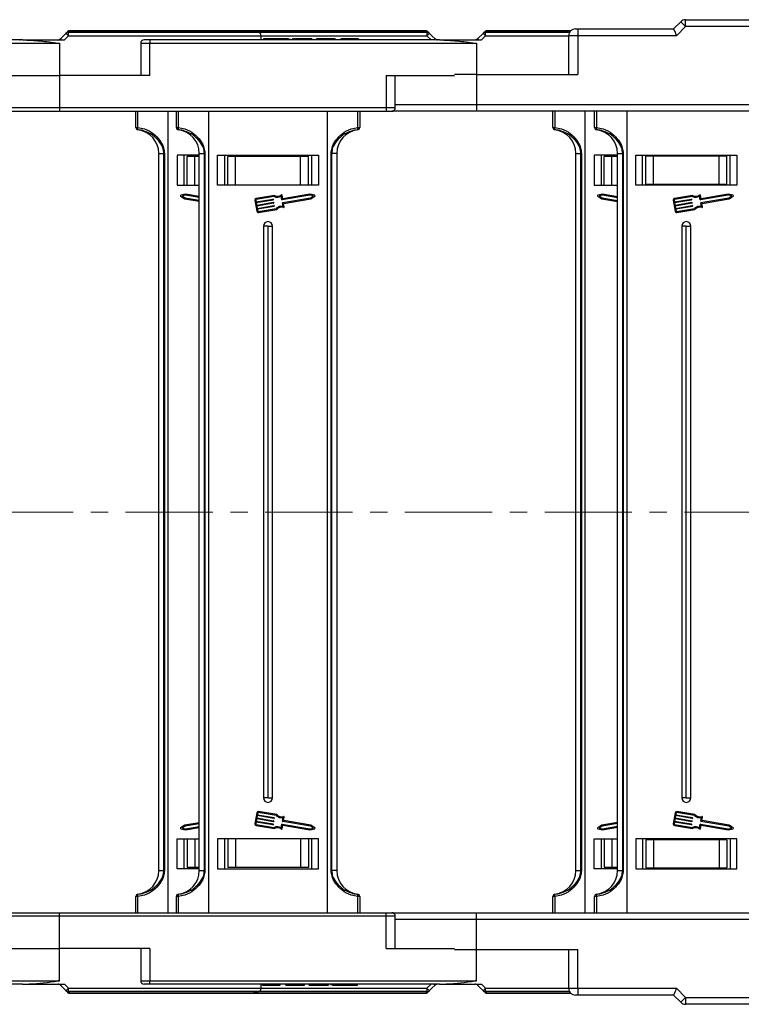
# Model space of a CAD drawing. Header units: millimetres. Extents: x -976 to 1106, y 28 to 1486.
# Tile 11 of 51: x 12 to 170, y 383 to 598. Entities that reach past the tile are written whole.
import ezdxf

# ---------------------------------------------------------------- set-up
doc = ezdxf.new("R2010")
doc.units = ezdxf.units.MM
doc.linetypes.add('CENTERX2', pattern=[20.32, 12.7, -2.54, 2.54, -2.54])

msp = doc.modelspace()

# ---------------------------------------------------------------- linework, layer by layer
at = {"color": 7, "linetype": 'Continuous', "lineweight": 25}
for p, q in [((155.176, 596.232), (156.736, 597.793)), ((156.736, 597.793), (157.797, 596.732)), ((157.797, 596.732), (157.797, 598.232)), ((157.797, 598.232), (235.176, 598.232)), ((62.601, 595.832), (23.486, 595.832)), ((101.028, 595.832), (62.601, 595.832)), ((64.573, 595.453), (62.748, 595.818)), ((132.74, 595.832), (114.486, 595.832)), ((133.76, 596.232), (134.26, 596.232)), ((134.26, 596.232), (134.26, 594.732)), ((134.26, 596.232), (155.176, 596.232)), ((157.797, 596.732), (155.797, 594.732)), ((235.176, 596.732), (157.797, 596.732)), ((13.086, 593.832), (-50.102, 593.832)), ((13.086, 593.832), (22.255, 593.832)), ((21.024, 593.832), (21.02, 593.849)), ((22.591, 595.248), (21.395, 594.052)), ((22.255, 593.832), (23.155, 594.718)), ((40.898, 593.832), (39.648, 593.832)), ((40.898, 593.832), (40.898, 593.082)), ((104.086, 593.832), (40.898, 593.832)), ((65.176, 593.832), (65.176, 594.718)), ((65.715, 594.032), (65.715, 593.832)), ((68.569, 594.032), (68.569, 593.832)), ((69.834, 594.032), (69.834, 593.832)), ((71.139, 594.032), (71.139, 593.832)), ((71.407, 594.032), (71.407, 593.832)), ((72.023, 594.032), (72.023, 593.832)), ((75.1, 594.032), (72.023, 594.032)), ((76.253, 594.032), (75.1, 594.032)), ((75.1, 594.032), (75.1, 593.832)), ((76.253, 594.032), (76.253, 593.832)), ((77.253, 594.032), (77.253, 593.832)), ((81.33, 594.032), (77.253, 594.032)), ((81.33, 594.032), (81.33, 593.832)), ((82.561, 594.032), (82.561, 593.832)), ((83.715, 594.032), (82.561, 594.032)), ((83.715, 594.032), (83.715, 593.832)), ((84.479, 594.032), (84.479, 593.832)), ((85.097, 594.032), (85.097, 593.832)), ((85.253, 594.032), (85.253, 593.832)), ((86.407, 594.032), (85.253, 594.032)), ((86.407, 594.032), (86.407, 593.832)), ((101.36, 594.718), (102.26, 593.832)), ((104.086, 593.832), (113.255, 593.832)), ((113.591, 595.248), (112.395, 594.052)), ((113.255, 593.832), (114.155, 594.718)), ((132.26, 594.732), (132.26, 586.232)), ((134.26, 594.732), (134.26, 586.232)), ((155.797, 594.732), (134.26, 594.732)), ((-50.102, 593.082), (20.865, 593.082)), ((20.865, 593.082), (20.865, 593.123)), ((21.176, 593.115), (21.176, 586.032)), ((38.898, 593.082), (38.898, 586.032)), ((40.898, 593.082), (111.865, 593.082)), ((40.898, 586.032), (40.898, 593.082)), ((111.865, 593.082), (111.865, 593.123)), ((1.454, 586.032), (21.176, 586.032)), ((21.176, 586.032), (21.176, 578.982)), ((40.898, 586.032), (21.176, 586.032)), ((92.454, 586.032), (92.454, 578.982)), ((92.454, 586.032), (107.348, 586.032)), ((94.454, 578.982), (94.454, 586.032)), ((112.176, 586.232), (107.348, 586.232)), ((112.176, 586.232), (112.176, 579.732)), ((112.176, 586.232), (134.26, 586.232)), ((92.454, 578.982), (21.176, 578.982)), ((21.176, 578.982), (21.176, 578.232)), ((92.454, 578.982), (92.454, 578.232)), ((112.176, 579.732), (207.176, 579.732)), ((112.176, 579.732), (112.176, 578.232)), ((2.704, 578.232), (21.176, 578.232)), ((21.176, 578.232), (92.454, 578.232)), ((37.839, 574.696), (37.839, 578.232)), ((38.234, 578.232), (38.234, 574.696)), ((44.839, 578.232), (44.839, 490.732)), ((46.676, 574.696), (46.676, 578.232)), ((47.071, 578.232), (47.071, 574.696)), ((53.676, 578.232), (53.676, 490.732)), ((79.676, 490.732), (79.676, 578.232)), ((86.28, 574.696), (86.28, 578.232)), ((86.676, 578.232), (86.676, 574.696)), ((92.454, 578.232), (93.704, 578.232)), ((112.176, 578.232), (93.704, 578.232)), ((207.44, 578.232), (112.176, 578.232)), ((128.839, 574.696), (128.839, 578.232)), ((129.234, 578.232), (129.234, 574.696)), ((135.839, 578.232), (135.839, 490.732)), ((137.949, 574.696), (137.949, 578.232)), ((138.344, 578.232), (138.344, 574.696)), ((144.949, 578.232), (144.949, 490.732)), ((37.839, 574.696), (38.234, 574.696)), ((38.278, 574.201), (38.278, 574.197)), ((46.676, 574.696), (47.071, 574.696)), ((47.114, 574.201), (47.114, 574.197)), ((86.237, 574.197), (86.237, 574.201)), ((86.28, 574.696), (86.676, 574.696)), ((128.839, 574.696), (129.234, 574.696)), ((129.278, 574.201), (129.278, 574.197)), ((137.949, 574.696), (138.344, 574.696)), ((138.387, 574.201), (138.387, 574.197)), ((42.839, 569.036), (43.96, 569.036)), ((42.839, 490.732), (42.839, 569.036)), ((44.075, 569.036), (43.96, 569.036)), ((43.96, 490.732), (43.96, 569.036)), ((44.075, 569.036), (44.075, 490.732)), ((46.839, 568.632), (46.839, 562.132)), ((51.676, 568.632), (46.839, 568.632)), ((48.339, 568.632), (48.339, 562.132)), ((49.039, 562.132), (49.039, 568.332)), ((50.72, 568.332), (49.039, 568.332)), ((50.72, 562.132), (50.72, 568.332)), ((51.676, 568.332), (50.72, 568.332)), ((51.676, 569.036), (52.797, 569.036)), ((51.676, 490.732), (51.676, 569.036)), ((52.797, 569.036), (52.912, 569.036)), ((52.797, 490.732), (52.797, 569.036)), ((52.912, 569.036), (52.912, 490.732)), ((55.676, 568.632), (77.676, 568.632)), ((55.676, 562.132), (55.676, 568.632)), ((57.175, 568.632), (57.175, 562.132)), ((57.176, 568.632), (57.176, 562.132)), ((57.876, 562.132), (57.876, 568.332)), ((59.556, 568.332), (57.876, 568.332)), ((59.556, 562.132), (59.556, 568.332)), ((73.795, 568.332), (59.556, 568.332)), ((73.795, 562.132), (73.795, 568.332)), ((75.476, 568.332), (73.795, 568.332)), ((75.476, 562.132), (75.476, 568.332)), ((76.176, 568.632), (76.176, 562.132)), ((77.676, 568.632), (77.676, 562.132)), ((80.44, 490.732), (80.44, 569.036)), ((80.44, 569.036), (80.555, 569.036)), ((81.676, 569.036), (80.555, 569.036)), ((80.555, 569.036), (80.555, 490.732)), ((81.676, 569.036), (81.676, 490.732)), ((133.839, 569.036), (134.96, 569.036)), ((133.839, 490.732), (133.839, 569.036)), ((135.075, 569.036), (134.96, 569.036)), ((134.96, 490.732), (134.96, 569.036)), ((135.075, 569.036), (135.075, 490.732)), ((137.839, 568.632), (137.839, 562.132)), ((142.949, 568.632), (137.839, 568.632)), ((139.339, 568.632), (139.339, 562.132)), ((140.039, 562.132), (140.039, 568.332)), ((141.72, 568.332), (140.039, 568.332)), ((141.72, 562.132), (141.72, 568.332)), ((142.949, 568.332), (141.72, 568.332)), ((142.949, 569.036), (144.07, 569.036)), ((142.949, 490.732), (142.949, 569.036)), ((144.07, 569.036), (144.185, 569.036)), ((144.07, 490.732), (144.07, 569.036)), ((144.185, 569.036), (144.185, 490.732)), ((146.949, 568.632), (168.949, 568.632)), ((146.949, 562.132), (146.949, 568.632)), ((148.391, 562.132), (148.391, 568.632)), ((148.392, 562.132), (148.392, 568.632)), ((149.096, 562.282), (149.096, 568.402)), ((150.787, 568.402), (149.096, 568.402)), ((150.787, 562.282), (150.787, 568.402)), ((165.111, 568.402), (150.787, 568.402)), ((165.111, 562.282), (165.111, 568.402)), ((166.801, 568.402), (165.111, 568.402)), ((166.801, 562.282), (166.801, 568.402)), ((167.506, 562.132), (167.506, 568.632)), ((168.949, 568.632), (168.949, 562.132)), ((46.839, 562.132), (51.676, 562.132)), ((77.676, 562.132), (55.676, 562.132)), ((137.839, 562.132), (142.949, 562.132)), ((168.949, 562.132), (146.949, 562.132)), ((149.096, 562.282), (150.787, 562.282)), ((150.787, 562.282), (165.111, 562.282)), ((165.111, 562.282), (166.801, 562.282)), ((47.613, 559.702), (48.508, 559.127)), ((48.679, 560.132), (47.644, 559.887)), ((48.686, 559.924), (47.925, 559.743)), ((47.925, 559.743), (48.583, 559.321)), ((48.508, 559.127), (51.676, 558.586)), ((48.583, 559.321), (51.676, 558.792)), ((51.676, 559.62), (48.679, 560.132)), ((51.676, 559.413), (48.686, 559.924)), ((68.057, 559.838), (64.071, 559.157)), ((64.091, 558.436), (67.734, 559.058)), ((68.029, 559.626), (64.106, 558.956)), ((67.793, 559.017), (67.81, 558.916)), ((69.715, 558.931), (69.582, 559.708)), ((69.89, 559.116), (69.757, 559.894)), ((75.829, 559.924), (69.774, 558.89)), ((69.877, 558.286), (75.932, 559.321)), ((75.835, 560.132), (69.89, 559.116)), ((70.112, 558.12), (76.007, 559.127)), ((76.59, 559.743), (75.829, 559.924)), ((76.87, 559.887), (75.835, 560.132)), ((75.932, 559.321), (76.59, 559.743)), ((76.007, 559.127), (76.902, 559.702)), ((138.613, 559.702), (139.508, 559.127)), ((139.679, 560.132), (138.644, 559.887)), ((139.686, 559.924), (138.925, 559.743)), ((138.925, 559.743), (139.583, 559.321)), ((139.508, 559.127), (142.949, 558.539)), ((139.583, 559.321), (142.949, 558.746)), ((142.949, 559.573), (139.679, 560.132)), ((142.949, 559.366), (139.686, 559.924)), ((159.33, 559.838), (155.344, 559.157)), ((155.364, 558.436), (159.007, 559.058)), ((159.302, 559.626), (155.379, 558.956)), ((159.066, 559.017), (159.083, 558.916)), ((160.988, 558.931), (160.855, 559.708)), ((161.163, 559.116), (161.03, 559.894)), ((167.102, 559.924), (161.047, 558.89)), ((161.15, 558.286), (167.205, 559.321)), ((167.108, 560.132), (161.163, 559.116)), ((161.385, 558.12), (167.28, 559.127)), ((167.863, 559.743), (167.102, 559.924)), ((168.143, 559.887), (167.108, 560.132)), ((167.205, 559.321), (167.863, 559.743)), ((167.28, 559.127), (168.175, 559.702)), ((63.821, 558.804), (64.233, 556.392)), ((64.022, 558.838), (64.091, 558.436)), ((67.768, 558.857), (64.125, 558.235)), ((64.125, 558.235), (64.211, 557.732)), ((64.211, 557.732), (67.854, 558.355)), ((67.889, 558.154), (64.245, 557.531)), ((64.245, 557.531), (64.331, 557.029)), ((64.331, 557.029), (67.974, 557.651)), ((68.009, 557.45), (64.366, 556.828)), ((64.552, 556.343), (68.475, 557.013)), ((67.913, 558.313), (67.93, 558.213)), ((68.033, 557.61), (68.05, 557.509)), ((69.968, 557.451), (69.835, 558.228)), ((70.195, 557.334), (70.07, 558.061)), ((155.094, 558.804), (155.506, 556.392)), ((155.295, 558.838), (155.364, 558.436)), ((159.041, 558.857), (155.398, 558.235)), ((155.398, 558.235), (155.484, 557.732)), ((155.484, 557.732), (159.127, 558.355)), ((159.162, 558.154), (155.518, 557.531)), ((155.518, 557.531), (155.604, 557.029)), ((155.604, 557.029), (159.247, 557.651)), ((159.282, 557.45), (155.639, 556.828)), ((155.825, 556.343), (159.748, 557.013)), ((159.186, 558.313), (159.203, 558.213)), ((159.306, 557.61), (159.323, 557.509)), ((161.241, 557.451), (161.108, 558.228)), ((161.468, 557.334), (161.343, 558.061)), ((64.366, 556.828), (64.434, 556.426)), ((64.586, 556.142), (68.572, 556.822)), ((155.639, 556.828), (155.707, 556.426)), ((155.859, 556.142), (159.845, 556.822)), ((65.676, 553.132), (65.676, 490.732)), ((66.676, 553.132), (65.676, 553.132)), ((66.676, 553.132), (67.676, 553.132)), ((66.676, 490.732), (66.676, 553.132)), ((67.676, 490.732), (67.676, 553.132)), ((156.949, 553.132), (156.949, 490.732)), ((157.949, 553.132), (156.949, 553.132)), ((157.949, 553.132), (158.949, 553.132)), ((157.949, 490.732), (157.949, 553.132)), ((158.949, 490.732), (158.949, 553.132)), ((42.839, 412.429), (42.839, 490.732)), ((43.96, 412.429), (43.96, 490.732)), ((44.075, 490.732), (44.075, 412.429)), ((44.839, 490.732), (44.839, 403.232)), ((51.676, 412.429), (51.676, 490.732)), ((52.797, 412.429), (52.797, 490.732)), ((52.912, 490.732), (52.912, 412.429)), ((53.676, 490.732), (53.676, 403.232)), ((65.676, 490.732), (65.676, 428.332)), ((66.676, 428.332), (66.676, 490.732)), ((67.676, 428.332), (67.676, 490.732)), ((79.676, 403.232), (79.676, 490.732)), ((80.44, 412.429), (80.44, 490.732)), ((80.555, 490.732), (80.555, 412.429)), ((81.676, 490.732), (81.676, 412.429)), ((133.839, 412.429), (133.839, 490.732)), ((134.96, 412.429), (134.96, 490.732)), ((135.075, 490.732), (135.075, 412.429)), ((135.839, 490.732), (135.839, 403.232)), ((142.949, 412.429), (142.949, 490.732)), ((144.07, 412.429), (144.07, 490.732)), ((144.185, 490.732), (144.185, 412.429)), ((144.949, 490.732), (144.949, 403.232)), ((156.949, 490.732), (156.949, 428.332)), ((157.949, 428.332), (157.949, 490.732)), ((158.949, 428.332), (158.949, 490.732)), ((66.676, 428.332), (65.676, 428.332)), ((66.676, 428.332), (67.676, 428.332)), ((157.949, 428.332), (156.949, 428.332)), ((157.949, 428.332), (158.949, 428.332)), ((64.233, 425.073), (63.821, 422.661)), ((64.211, 423.732), (64.125, 423.23)), ((67.854, 423.11), (64.211, 423.732)), ((64.331, 424.436), (64.245, 423.933)), ((64.245, 423.933), (67.889, 423.311)), ((67.974, 423.814), (64.331, 424.436)), ((64.434, 425.039), (64.366, 424.637)), ((64.366, 424.637), (68.009, 424.015)), ((68.475, 424.452), (64.552, 425.122)), ((68.572, 424.643), (64.586, 425.323)), ((68.05, 423.956), (68.033, 423.855)), ((69.835, 423.237), (69.968, 424.014)), ((70.07, 423.404), (70.195, 424.131)), ((155.506, 425.073), (155.094, 422.661)), ((155.484, 423.732), (155.398, 423.23)), ((159.127, 423.11), (155.484, 423.732)), ((155.604, 424.436), (155.518, 423.933)), ((155.518, 423.933), (159.162, 423.311)), ((159.247, 423.814), (155.604, 424.436)), ((155.707, 425.039), (155.639, 424.637)), ((155.639, 424.637), (159.282, 424.015)), ((159.748, 424.452), (155.825, 425.122)), ((159.845, 424.643), (155.859, 425.323)), ((159.323, 423.956), (159.306, 423.855)), ((161.108, 423.237), (161.241, 424.014)), ((161.343, 423.404), (161.468, 424.131)), ((48.508, 422.338), (47.613, 421.763)), ((47.644, 421.578), (48.679, 421.333)), ((48.583, 422.144), (47.925, 421.722)), ((47.925, 421.722), (48.686, 421.541)), ((51.676, 422.879), (48.508, 422.338)), ((51.676, 422.672), (48.583, 422.144)), ((48.679, 421.333), (51.676, 421.845)), ((48.686, 421.541), (51.676, 422.052)), ((64.091, 423.029), (64.022, 422.627)), ((64.071, 422.308), (68.057, 421.627)), ((67.734, 422.407), (64.091, 423.029)), ((64.106, 422.509), (68.029, 421.839)), ((64.125, 423.23), (67.768, 422.608)), ((67.81, 422.549), (67.793, 422.448)), ((67.93, 423.252), (67.913, 423.152)), ((69.582, 421.757), (69.715, 422.534)), ((69.757, 421.571), (69.89, 422.349)), ((69.774, 422.575), (75.829, 421.541)), ((75.932, 422.144), (69.877, 423.178)), ((69.89, 422.349), (75.835, 421.333)), ((76.007, 422.338), (70.112, 423.345)), ((75.829, 421.541), (76.59, 421.722)), ((75.835, 421.333), (76.87, 421.578)), ((76.59, 421.722), (75.932, 422.144)), ((76.902, 421.763), (76.007, 422.338)), ((139.508, 422.338), (138.613, 421.763)), ((138.644, 421.578), (139.679, 421.333)), ((139.583, 422.144), (138.925, 421.722)), ((138.925, 421.722), (139.686, 421.541)), ((142.949, 422.926), (139.508, 422.338)), ((142.949, 422.719), (139.583, 422.144)), ((139.679, 421.333), (142.949, 421.892)), ((139.686, 421.541), (142.949, 422.098)), ((155.364, 423.029), (155.295, 422.627)), ((155.344, 422.308), (159.33, 421.627)), ((159.007, 422.407), (155.364, 423.029)), ((155.379, 422.509), (159.302, 421.839)), ((155.398, 423.23), (159.041, 422.608)), ((159.083, 422.549), (159.066, 422.448)), ((159.203, 423.252), (159.186, 423.152)), ((160.855, 421.757), (160.988, 422.534)), ((161.03, 421.571), (161.163, 422.349)), ((161.047, 422.575), (167.102, 421.541)), ((167.205, 422.144), (161.15, 423.178)), ((161.163, 422.349), (167.108, 421.333)), ((167.28, 422.338), (161.385, 423.345)), ((167.102, 421.541), (167.863, 421.722)), ((167.108, 421.333), (168.143, 421.578)), ((167.863, 421.722), (167.205, 422.144)), ((168.175, 421.763), (167.28, 422.338)), ((46.839, 419.332), (51.676, 419.332)), ((46.839, 412.832), (46.839, 419.332)), ((48.339, 419.332), (48.339, 412.832)), ((49.039, 419.332), (49.039, 413.132)), ((50.72, 419.332), (50.72, 413.132)), ((77.676, 419.332), (55.676, 419.332)), ((55.676, 419.332), (55.676, 412.832)), ((57.175, 419.332), (57.175, 412.832)), ((57.176, 419.332), (57.176, 412.832)), ((57.876, 419.332), (57.876, 413.132)), ((59.556, 419.332), (59.556, 413.132)), ((73.795, 419.332), (73.795, 413.132)), ((75.476, 419.332), (75.476, 413.132)), ((76.176, 419.332), (76.176, 412.832)), ((77.676, 412.832), (77.676, 419.332)), ((137.839, 419.332), (142.949, 419.332)), ((137.839, 412.832), (137.839, 419.332)), ((139.339, 419.332), (139.339, 412.832)), ((140.039, 419.332), (140.039, 413.132)), ((141.72, 419.332), (141.72, 413.132)), ((168.949, 419.332), (146.949, 419.332)), ((146.949, 419.332), (146.949, 412.832)), ((148.391, 419.332), (148.391, 412.832)), ((148.392, 419.332), (148.392, 412.832)), ((167.506, 419.332), (167.506, 412.832)), ((168.949, 412.832), (168.949, 419.332)), ((149.096, 419.182), (149.096, 413.062)), ((150.787, 419.182), (149.096, 419.182)), ((150.787, 419.182), (150.787, 413.062)), ((165.111, 419.182), (150.787, 419.182)), ((165.111, 419.182), (165.111, 413.062)), ((166.801, 419.182), (165.111, 419.182)), ((166.801, 419.182), (166.801, 413.062)), ((51.676, 412.832), (46.839, 412.832)), ((50.72, 413.132), (49.039, 413.132)), ((51.676, 413.132), (50.72, 413.132)), ((55.676, 412.832), (77.676, 412.832)), ((59.556, 413.132), (57.876, 413.132)), ((73.795, 413.132), (59.556, 413.132)), ((75.476, 413.132), (73.795, 413.132)), ((142.949, 412.832), (137.839, 412.832)), ((141.72, 413.132), (140.039, 413.132)), ((142.949, 413.132), (141.72, 413.132)), ((146.949, 412.832), (168.949, 412.832)), ((149.096, 413.062), (150.787, 413.062)), ((150.787, 413.062), (165.111, 413.062)), ((165.111, 413.062), (166.801, 413.062)), ((42.839, 412.429), (43.96, 412.429)), ((44.075, 412.429), (43.96, 412.429)), ((51.676, 412.429), (52.797, 412.429)), ((52.797, 412.429), (52.912, 412.429)), ((80.44, 412.429), (80.555, 412.429)), ((81.676, 412.429), (80.555, 412.429)), ((133.839, 412.429), (134.96, 412.429)), ((135.075, 412.429), (134.96, 412.429)), ((142.949, 412.429), (144.07, 412.429)), ((144.07, 412.429), (144.185, 412.429)), ((37.839, 403.232), (37.839, 406.769)), ((38.234, 406.769), (37.839, 406.769)), ((38.234, 406.769), (38.234, 403.232)), ((38.278, 407.268), (38.278, 407.264)), ((47.071, 406.769), (46.676, 406.769)), ((46.676, 403.232), (46.676, 406.769)), ((47.071, 406.769), (47.071, 403.232)), ((47.114, 407.268), (47.114, 407.264)), ((86.237, 407.264), (86.237, 407.268)), ((86.28, 403.232), (86.28, 406.769)), ((86.676, 406.769), (86.28, 406.769)), ((86.676, 406.769), (86.676, 403.232)), ((128.839, 403.232), (128.839, 406.769)), ((129.234, 406.769), (128.839, 406.769)), ((129.234, 406.769), (129.234, 403.232)), ((129.278, 407.268), (129.278, 407.264)), ((138.344, 406.769), (137.949, 406.769)), ((137.949, 403.232), (137.949, 406.769)), ((138.344, 406.769), (138.344, 403.232)), ((138.387, 407.268), (138.387, 407.264)), ((2.704, 403.232), (21.176, 403.232)), ((21.176, 402.482), (21.176, 403.232)), ((21.176, 403.232), (92.454, 403.232)), ((21.176, 395.432), (21.176, 402.482)), ((92.454, 402.482), (21.176, 402.482)), ((92.454, 402.482), (92.454, 403.232)), ((92.454, 403.232), (93.704, 403.232)), ((92.454, 395.432), (92.454, 402.482)), ((93.704, 403.232), (112.176, 403.232)), ((94.454, 395.432), (94.454, 402.482)), ((112.176, 401.732), (112.176, 403.232)), ((112.176, 403.232), (207.44, 403.232)), ((112.176, 395.232), (112.176, 401.732)), ((207.176, 401.732), (112.176, 401.732)), ((1.454, 395.432), (21.176, 395.432)), ((40.898, 395.432), (21.176, 395.432)), ((21.176, 388.35), (21.176, 395.432)), ((38.898, 395.432), (38.898, 388.382)), ((40.898, 395.432), (40.898, 388.382)), ((92.454, 395.432), (107.348, 395.432)), ((107.348, 395.232), (112.176, 395.232)), ((112.176, 395.232), (134.26, 395.232)), ((132.26, 395.232), (132.26, 386.732)), ((134.26, 386.732), (134.26, 395.232)), ((-50.102, 388.382), (20.865, 388.382)), ((13.086, 387.632), (-50.102, 387.632)), ((13.086, 387.632), (22.255, 387.632)), ((20.865, 388.382), (20.865, 388.342)), ((22.255, 387.632), (23.155, 386.747)), ((40.898, 387.632), (39.648, 387.632)), ((40.898, 388.382), (111.865, 388.382)), ((40.898, 387.632), (40.898, 388.382)), ((104.086, 387.632), (40.898, 387.632)), ((65.176, 386.747), (65.176, 387.632)), ((65.484, 387.432), (65.484, 387.632)), ((65.484, 387.432), (66.638, 387.432)), ((66.638, 387.432), (66.638, 387.632)), ((66.794, 387.432), (66.794, 387.632)), ((67.412, 387.432), (67.412, 387.632)), ((68.176, 387.432), (68.176, 387.632)), ((68.176, 387.432), (69.33, 387.432)), ((69.33, 387.432), (69.33, 387.632)), ((70.561, 387.432), (70.561, 387.632)), ((70.561, 387.432), (74.638, 387.432)), ((74.638, 387.432), (74.638, 387.632)), ((75.638, 387.432), (75.638, 387.632)), ((75.638, 387.432), (76.792, 387.432)), ((76.792, 387.432), (76.792, 387.632)), ((76.792, 387.432), (79.869, 387.432)), ((79.869, 387.432), (79.869, 387.632)), ((80.484, 387.432), (80.484, 387.632)), ((80.752, 387.432), (80.752, 387.632)), ((82.057, 387.432), (82.057, 387.632)), ((83.322, 387.432), (83.322, 387.632)), ((86.176, 387.432), (86.176, 387.632)), ((101.36, 386.747), (102.26, 387.632)), ((104.086, 387.632), (113.255, 387.632)), ((111.865, 388.382), (111.865, 388.342)), ((113.255, 387.632), (114.155, 386.747)), ((62.601, 385.632), (23.486, 385.632)), ((101.028, 385.632), (62.601, 385.632)), ((62.748, 385.647), (64.573, 386.012)), ((132.74, 385.632), (114.486, 385.632)), ((134.26, 385.232), (133.76, 385.232)), ((134.26, 386.732), (155.797, 386.732)), ((134.26, 386.732), (134.26, 385.232)), ((155.176, 385.232), (134.26, 385.232)), ((156.736, 383.672), (155.176, 385.232)), ((155.797, 386.732), (157.797, 384.732)), ((157.797, 384.732), (235.176, 384.732)), ((157.797, 384.732), (157.797, 383.232)), ((235.176, 383.232), (157.797, 383.232))]:
    msp.add_line(p, q, dxfattribs=at)
at = {"color": 8, "linetype": 'Continuous', "lineweight": 25}
for p, q in [((23.494, 595.818), (62.748, 595.818)), ((62.748, 595.818), (101.02, 595.818)), ((114.494, 595.818), (132.725, 595.818)), ((64.573, 595.453), (23.128, 595.453)), ((23.155, 594.718), (65.176, 594.718)), ((101.387, 595.453), (64.573, 595.453)), ((65.176, 594.718), (101.36, 594.718)), ((132.445, 595.453), (114.128, 595.453)), ((114.155, 594.718), (132.26, 594.718)), ((134.26, 594.732), (132.26, 594.732)), ((38.898, 593.082), (40.898, 593.082)), ((112.176, 593.115), (112.176, 586.232)), ((21.176, 578.982), (3.454, 578.982)), ((94.454, 578.982), (92.454, 578.982)), ((94.454, 579.732), (112.176, 579.732)), ((21.176, 402.482), (3.454, 402.482)), ((94.454, 402.482), (92.454, 402.482)), ((112.176, 401.732), (94.454, 401.732)), ((112.176, 388.35), (112.176, 395.232)), ((38.898, 388.382), (40.898, 388.382)), ((64.573, 386.012), (23.128, 386.012)), ((23.155, 386.747), (65.176, 386.747)), ((23.494, 385.647), (62.748, 385.647)), ((62.748, 385.647), (101.02, 385.647)), ((101.387, 386.012), (64.573, 386.012)), ((65.176, 386.747), (101.36, 386.747)), ((132.445, 386.012), (114.128, 386.012)), ((114.155, 386.747), (132.26, 386.747)), ((114.494, 385.647), (132.725, 385.647)), ((132.26, 386.732), (134.26, 386.732))]:
    msp.add_line(p, q, dxfattribs=at)
at = {"color": 1, "linetype": 'CENTERX2', "lineweight": 13, "ltscale": 1.5}
msp.add_line((877.614, 490.732), (-237.614, 490.732), dxfattribs=at)
at = {"color": 7, "linetype": 'Continuous', "lineweight": 25, "flags": 128}
for points in [[(23.486, 595.832), (23.487, 595.832), (23.488, 595.832), (23.489, 595.83), (23.49, 595.829), (23.491, 595.827), (23.492, 595.824), (23.493, 595.821), (23.494, 595.818)], [(101.02, 595.818), (101.021, 595.821), (101.022, 595.824), (101.023, 595.827), (101.024, 595.829), (101.025, 595.83), (101.026, 595.832), (101.027, 595.832), (101.028, 595.832)], [(114.486, 595.832), (114.487, 595.832), (114.488, 595.832), (114.489, 595.83), (114.49, 595.829), (114.491, 595.827), (114.492, 595.824), (114.493, 595.821), (114.494, 595.818)], [(155.176, 596.232), (155.185, 596.21), (155.213, 596.142), (155.259, 596.032), (155.321, 595.882), (155.398, 595.697), (155.486, 595.482), (155.584, 595.246), (155.689, 594.993), (155.797, 594.732)], [(103.119, 594.052), (102.521, 594.65), (101.924, 595.248)], [(103.491, 593.832), (103.492, 593.836), (103.493, 593.84), (103.493, 593.842), (103.494, 593.845), (103.494, 593.846), (103.494, 593.848), (103.494, 593.848), (103.494, 593.849)], [(21.02, 387.616), (21.02, 387.616), (21.021, 387.617), (21.021, 387.619), (21.021, 387.62), (21.022, 387.623), (21.022, 387.625), (21.023, 387.629), (21.024, 387.632)], [(22.591, 386.217), (21.993, 386.815), (21.395, 387.413)], [(103.119, 387.413), (102.521, 386.815), (101.924, 386.217)], [(103.491, 387.632), (103.492, 387.629), (103.493, 387.625), (103.493, 387.623), (103.494, 387.62), (103.494, 387.619), (103.494, 387.617), (103.494, 387.616), (103.494, 387.616)], [(112.02, 387.616), (112.02, 387.616), (112.021, 387.617), (112.021, 387.619), (112.021, 387.62), (112.022, 387.623), (112.022, 387.625), (112.023, 387.629), (112.024, 387.632)], [(113.591, 386.217), (112.993, 386.815), (112.395, 387.413)], [(23.486, 385.632), (23.487, 385.633), (23.488, 385.633), (23.489, 385.635), (23.49, 385.636), (23.491, 385.638), (23.492, 385.641), (23.493, 385.644), (23.494, 385.647)], [(101.02, 385.647), (101.021, 385.644), (101.022, 385.641), (101.023, 385.638), (101.024, 385.636), (101.025, 385.635), (101.026, 385.633), (101.027, 385.633), (101.028, 385.632)], [(114.486, 385.632), (114.487, 385.633), (114.488, 385.633), (114.489, 385.635), (114.49, 385.636), (114.491, 385.638), (114.492, 385.641), (114.493, 385.644), (114.494, 385.647)], [(155.797, 386.732), (155.676, 386.44), (155.559, 386.158), (155.452, 385.899), (155.358, 385.672), (155.28, 385.485), (155.223, 385.347), (155.188, 385.261), (155.176, 385.232)], [(157.797, 384.732), (157.59, 384.526), (157.391, 384.327), (157.208, 384.143), (157.047, 383.982), (156.915, 383.851), (156.817, 383.753), (156.757, 383.692), (156.736, 383.672)]]:
    msp.add_lwpolyline(points, dxfattribs=at)
at = {"color": 7, "linetype": 'Continuous', "lineweight": 25}
for centre, radius, start, end in [((157.797, 596.732), 1.5, 90, 135), ((23.486, 595.082), 0.75, 90, 135), ((23.456, 595.109), 0.71, 86.91724, 134.78251), ((62.601, 595.082), 0.75, 78.69007, 90), ((101.058, 595.109), 0.71, 45.21739, 93.08273), ((101.028, 595.082), 0.75, 45, 90), ((114.486, 595.082), 0.75, 90, 135), ((114.456, 595.109), 0.71, 86.91732, 134.78243), ((133.76, 594.732), 1.5, 90, 180), ((12.65, 594.582), 0.75, 258.04702, 270), ((20.865, 594.582), 0.75, 270, 281.95298), ((18.374, 590.654), 4.547, 44.34796, 48.35909), ((23.091, 594.744), 0.71, 87.03016, 134.78108), ((18.658, 590.499), 6.166, 43.16649, 50.36519), ((16.935, 594.856), 6.222, 358.722, 5.50297), ((39.648, 593.082), 0.75, 90, 180), ((64.426, 594.718), 0.75, 0, 78.69007), ((107.581, 594.856), 6.223, 174.49761, 181.27771), ((105.857, 590.499), 6.166, 129.63466, 136.83365), ((101.424, 594.744), 0.71, 45.21907, 92.96983), ((106.145, 590.65), 4.553, 131.64379, 135.64963), ((103.65, 594.582), 0.75, 258.04702, 270), ((111.865, 594.582), 0.75, 270, 281.95298), ((110.74, 593.569), 1.311, 11.59244, 12.31911), ((109.37, 590.65), 4.553, 44.35037, 48.35667), ((114.091, 594.744), 0.71, 87.03005, 134.78092), ((109.658, 590.5), 6.166, 43.16612, 50.36557), ((107.934, 594.856), 6.223, 358.7222, 5.5022), ((20.865, 594.582), 1.5, 270, 281.95298), ((111.865, 594.582), 1.5, 270, 281.95298), ((93.704, 578.982), 0.75, 270, 360), ((38.338, 574.697), 0.499, 180.05074, 263.03164), ((38.339, 574.693), 0.5, 180, 262.94587), ((38.968, 574.511), 0.756, 165.83354, 204.21106), ((37.639, 569.036), 5.2, 0, 82.94587), ((47.175, 574.697), 0.499, 180.04998, 263.0324), ((47.176, 574.693), 0.5, 180, 262.94587), ((47.804, 574.511), 0.756, 165.83174, 204.21286), ((46.476, 569.036), 5.2, 0, 82.94587), ((86.876, 569.036), 5.2, 97.05413, 180), ((85.547, 574.511), 0.756, 335.78783, 14.16747), ((86.176, 574.697), 0.499, 276.96796, 359.9495), ((86.176, 574.693), 0.5, 277.05413, 0), ((129.338, 574.697), 0.499, 180.05092, 263.03194), ((129.339, 574.693), 0.5, 180, 262.94587), ((129.968, 574.511), 0.756, 165.83174, 204.21286), ((128.639, 569.036), 5.2, 0, 82.94587), ((138.448, 574.697), 0.499, 180.05026, 263.03211), ((138.449, 574.693), 0.5, 180, 262.94587), ((139.077, 574.511), 0.756, 165.83174, 204.21286), ((137.749, 569.036), 5.2, 0, 82.94587), ((47.668, 559.787), 0.102, 103.32833, 237.28541), ((64.123, 558.855), 0.306, 99.69313, 189.69313), ((67.743, 559.008), 0.051, 9.69313, 99.69313), ((68.724, 561.198), 1.719, 246.13383, 299.92978), ((68.724, 561.198), 1.515, 243.87547, 305.20814), ((69.657, 559.877), 0.102, 9.69313, 125.20814), ((76.847, 559.787), 0.102, 302.71459, 76.67167), ((138.668, 559.787), 0.102, 103.32833, 237.28541), ((155.396, 558.855), 0.306, 99.69313, 189.69313), ((159.016, 559.008), 0.051, 9.69313, 99.69313), ((159.997, 561.198), 1.719, 246.13383, 299.92978), ((159.997, 561.198), 1.515, 243.87547, 305.20814), ((160.93, 559.877), 0.102, 9.69313, 125.20814), ((168.12, 559.787), 0.102, 302.71459, 76.67167), ((64.123, 558.855), 0.102, 99.69313, 189.69313), ((67.76, 558.908), 0.051, 279.69313, 9.69313), ((67.863, 558.305), 0.051, 9.69313, 99.69313), ((67.88, 558.204), 0.051, 279.69313, 9.69313), ((67.983, 557.601), 0.051, 9.69313, 99.69313), ((68, 557.5), 0.051, 279.69313, 9.69313), ((69.653, 555.76), 1.719, 79.45647, 133.25242), ((69.653, 555.76), 1.515, 74.17812, 135.51079), ((69.765, 558.94), 0.051, 189.69313, 279.69313), ((69.885, 558.236), 0.051, 99.69313, 189.69313), ((70.094, 557.317), 0.102, 254.17812, 9.69313), ((70.121, 558.07), 0.051, 99.69313, 189.69313), ((155.396, 558.855), 0.102, 99.69313, 189.69313), ((159.033, 558.908), 0.051, 279.69313, 9.69313), ((159.136, 558.305), 0.051, 9.69313, 99.69313), ((159.153, 558.204), 0.051, 279.69313, 9.69313), ((159.256, 557.601), 0.051, 9.69313, 99.69313), ((159.273, 557.5), 0.051, 279.69313, 9.69313), ((160.926, 555.76), 1.719, 79.45647, 133.25242), ((160.926, 555.76), 1.515, 74.17812, 135.51079), ((161.038, 558.94), 0.051, 189.69313, 279.69313), ((161.158, 558.236), 0.051, 99.69313, 189.69313), ((161.367, 557.317), 0.102, 254.17812, 9.69313), ((161.394, 558.07), 0.051, 99.69313, 189.69313), ((64.535, 556.443), 0.306, 189.69313, 279.69313), ((64.535, 556.443), 0.102, 189.69313, 279.69313), ((155.808, 556.443), 0.306, 189.69313, 279.69313), ((155.808, 556.443), 0.102, 189.69313, 279.69313), ((66.676, 553.132), 1, 0, 180), ((157.949, 553.132), 1, 0, 180), ((66.676, 428.332), 1, 180, 0), ((157.949, 428.332), 1, 180, 0), ((64.535, 425.022), 0.306, 80.30687, 170.30687), ((64.535, 425.022), 0.102, 80.30687, 170.30687), ((67.983, 423.864), 0.051, 260.30687, 350.30687), ((68, 423.965), 0.051, 350.30687, 80.30687), ((69.653, 425.705), 1.719, 226.74758, 280.54353), ((69.653, 425.705), 1.515, 224.48921, 285.82188), ((70.094, 424.148), 0.102, 350.30687, 105.82188), ((155.808, 425.022), 0.306, 80.30687, 170.30687), ((155.808, 425.022), 0.102, 80.30687, 170.30687), ((159.256, 423.864), 0.051, 260.30687, 350.30687), ((159.273, 423.965), 0.051, 350.30687, 80.30687), ((160.926, 425.705), 1.719, 226.74758, 280.54353), ((160.926, 425.705), 1.515, 224.48921, 285.82188), ((161.367, 424.148), 0.102, 350.30687, 105.82188), ((47.668, 421.678), 0.102, 122.71459, 256.67167), ((64.123, 422.61), 0.306, 170.30687, 260.30687), ((64.123, 422.61), 0.102, 170.30687, 260.30687), ((67.743, 422.457), 0.051, 260.30687, 350.30687), ((67.76, 422.557), 0.051, 350.30687, 80.30687), ((67.863, 423.16), 0.051, 260.30687, 350.30687), ((67.88, 423.261), 0.051, 350.30687, 80.30687), ((68.724, 420.267), 1.719, 60.07022, 113.86617), ((68.724, 420.267), 1.515, 54.79186, 116.12453), ((69.657, 421.588), 0.102, 234.79186, 350.30687), ((69.765, 422.525), 0.051, 80.30687, 170.30687), ((69.885, 423.229), 0.051, 170.30687, 260.30687), ((70.121, 423.395), 0.051, 170.30687, 260.30687), ((76.847, 421.678), 0.102, 283.32833, 57.28541), ((138.668, 421.678), 0.102, 122.71459, 256.67167), ((155.396, 422.61), 0.306, 170.30687, 260.30687), ((155.396, 422.61), 0.102, 170.30687, 260.30687), ((159.016, 422.457), 0.051, 260.30687, 350.30687), ((159.033, 422.557), 0.051, 350.30687, 80.30687), ((159.136, 423.16), 0.051, 260.30687, 350.30687), ((159.153, 423.261), 0.051, 350.30687, 80.30687), ((159.997, 420.267), 1.719, 60.07022, 113.86617), ((159.997, 420.267), 1.515, 54.79186, 116.12453), ((160.93, 421.588), 0.102, 234.79186, 350.30687), ((161.038, 422.525), 0.051, 80.30687, 170.30687), ((161.158, 423.229), 0.051, 170.30687, 260.30687), ((161.394, 423.395), 0.051, 170.30687, 260.30687), ((168.12, 421.678), 0.102, 283.32833, 57.28541), ((37.639, 412.429), 5.2, 277.05413, 0), ((46.476, 412.429), 5.2, 277.05413, 0), ((86.876, 412.429), 5.2, 180, 262.94587), ((128.639, 412.429), 5.2, 277.05413, 0), ((137.749, 412.429), 5.2, 277.05413, 0), ((38.339, 406.772), 0.5, 97.05413, 180), ((38.338, 406.768), 0.499, 96.96746, 179.95102), ((38.968, 406.954), 0.756, 155.7896, 194.16595), ((47.176, 406.772), 0.5, 97.05413, 180), ((47.175, 406.768), 0.499, 96.9667, 179.95177), ((47.804, 406.954), 0.756, 155.7878, 194.16775), ((86.176, 406.772), 0.5, 0, 82.94587), ((85.547, 406.954), 0.756, 345.83304, 24.21152), ((86.176, 406.768), 0.499, 0.04875, 83.03294), ((129.339, 406.772), 0.5, 97.05413, 180), ((129.338, 406.768), 0.499, 96.96716, 179.95084), ((129.968, 406.954), 0.756, 155.7878, 194.16775), ((138.449, 406.772), 0.5, 97.05413, 180), ((138.448, 406.768), 0.499, 96.96699, 179.95149), ((139.077, 406.954), 0.756, 155.7878, 194.16775), ((93.704, 402.482), 0.75, 0, 90), ((12.65, 386.882), 0.75, 90, 101.95298), ((20.865, 386.882), 1.5, 78.04702, 90), ((20.865, 386.882), 0.75, 78.04702, 90), ((18.376, 390.808), 4.544, 311.63934, 315.65362), ((39.648, 388.382), 0.75, 180, 270), ((106.143, 390.813), 4.55, 224.3488, 228.35778), ((103.65, 386.882), 0.75, 90, 101.95298), ((111.865, 386.882), 1.5, 78.04702, 90), ((111.865, 386.882), 0.75, 78.04702, 90), ((109.373, 390.812), 4.549, 311.64176, 315.6512), ((18.658, 390.966), 6.166, 309.63385, 316.83287), ((23.091, 386.721), 0.71, 225.21783, 272.96816), ((23.456, 386.356), 0.71, 225.2164, 273.08246), ((23.486, 386.382), 0.75, 225, 270), ((16.934, 386.609), 6.222, 354.49722, 1.2778), ((62.601, 386.382), 0.75, 270, 281.30993), ((64.426, 386.747), 0.75, 281.30993, 0), ((101.058, 386.356), 0.71, 266.91757, 314.7837), ((101.028, 386.382), 0.75, 270, 315), ((107.581, 386.609), 6.223, 178.72249, 185.5022), ((105.857, 390.965), 6.166, 223.16699, 230.3663), ((101.423, 386.721), 0.71, 267.03186, 314.78202), ((109.658, 390.965), 6.165, 309.63347, 316.83324), ((114.091, 386.721), 0.71, 225.21799, 272.96826), ((114.456, 386.356), 0.71, 225.21649, 273.08237), ((114.486, 386.382), 0.75, 225, 270), ((107.934, 386.609), 6.223, 354.498, 1.27761), ((133.76, 386.732), 1.5, 180, 270), ((157.797, 384.732), 1.5, 225, 270)]:
    msp.add_arc(centre, radius, start, end, dxfattribs=at)
for points, knots in [([(22.956, 595.613), (22.873, 595.53), (22.751, 595.408), (22.629, 595.286), (22.591, 595.248)], [0, 0, 0, 0, 0.6855335, 1, 1, 1, 1]), ([(23.128, 595.453), (23.224, 595.548), (23.346, 595.67), (23.468, 595.792), (23.494, 595.818)], [0, 0, 0, 0, 0.7828249, 1, 1, 1, 1]), ([(101.02, 595.818), (101.104, 595.735), (101.226, 595.613), (101.348, 595.491), (101.387, 595.453)], [0, 0, 0, 0, 0.6855347, 1, 1, 1, 1]), ([(101.924, 595.248), (101.885, 595.286), (101.764, 595.408), (101.642, 595.53), (101.559, 595.613)], [0, 0, 0, 0, 0.31447546, 1, 1, 1, 1]), ([(113.956, 595.613), (113.873, 595.53), (113.751, 595.408), (113.629, 595.286), (113.591, 595.248)], [0, 0, 0, 0, 0.6855332, 1, 1, 1, 1]), ([(114.128, 595.453), (114.224, 595.548), (114.346, 595.67), (114.468, 595.792), (114.494, 595.818)], [0, 0, 0, 0, 0.782825, 1, 1, 1, 1]), ([(13.086, 593.832), (14.371, 593.773), (16.958, 593.653), (19.557, 593.301), (20.865, 593.123)], [0, 0, 0, 0, 0.4966723, 1, 1, 1, 1]), ([(21.395, 594.052), (21.33, 593.997), (21.218, 593.904), (21.078, 593.865), (21.02, 593.849)], [0, 0, 0, 0, 0.58427912, 1, 1, 1, 1]), ([(68.569, 594.032), (68.122, 594.032), (67.23, 594.032), (66.237, 594.032), (65.771, 594.032), (65.734, 594.032), (65.715, 594.032)], [0, 0, 0, 0, 0.2798265, 0.5586386, 0.7789885, 1, 1, 1, 1]), ([(69.834, 594.032), (69.604, 594.032), (69.193, 594.032), (68.76, 594.032), (68.569, 594.032)], [0, 0, 0, 0, 0.5595647, 1, 1, 1, 1]), ([(71.139, 594.032), (70.962, 594.032), (70.645, 594.032), (70.082, 594.032), (69.834, 594.032)], [0, 0, 0, 0, 0.559956, 1, 1, 1, 1]), ([(84.479, 594.032), (84.34, 594.032), (84.131, 594.032), (83.901, 594.032), (83.711, 594.032), (83.713, 594.032), (83.715, 594.032)], [0, 0, 0, 0, 0.249396, 0.3744262, 0.4994548, 1, 1, 1, 1]), ([(85.097, 594.032), (85.057, 594.032), (84.977, 594.032), (84.765, 594.032), (84.587, 594.032), (84.479, 594.032)], [0, 0, 0, 0, 0.2807457, 0.5609361, 1, 1, 1, 1]), ([(85.253, 594.032), (85.248, 594.032), (85.237, 594.032), (85.14, 594.032), (85.097, 594.032)], [0, 0, 0, 0, 0.5609944, 1, 1, 1, 1]), ([(103.494, 593.849), (103.436, 593.865), (103.296, 593.904), (103.185, 593.997), (103.119, 594.052)], [0, 0, 0, 0, 0.4157184, 1, 1, 1, 1]), ([(104.086, 593.832), (105.371, 593.773), (107.958, 593.653), (110.557, 593.301), (111.865, 593.123)], [0, 0, 0, 0, 0.4966724, 1, 1, 1, 1]), ([(112.395, 594.052), (112.33, 593.997), (112.218, 593.904), (112.078, 593.865), (112.02, 593.849)], [0, 0, 0, 0, 0.5842821, 1, 1, 1, 1]), ([(20.865, 593.123), (20.9, 593.119), (20.967, 593.112), (21.057, 593.11), (21.126, 593.112), (21.161, 593.114), (21.176, 593.115)], [0, 0, 0, 0, 0.3366099, 0.6542285, 0.8622841, 1, 1, 1, 1]), ([(111.865, 593.123), (111.9, 593.119), (111.967, 593.112), (112.057, 593.11), (112.126, 593.112), (112.161, 593.114), (112.176, 593.115)], [0, 0, 0, 0, 0.3366098, 0.6542228, 0.8622746, 1, 1, 1, 1]), ([(38.234, 574.696), (38.726, 574.61), (39.954, 574.394), (41.649, 573.464), (43.06, 572.018), (43.916, 570.507), (44.029, 569.459), (44.075, 569.036)], [0, 0, 0, 0, 0.1717584, 0.4284856, 0.6465015, 0.8576661, 1, 1, 1, 1]), ([(43.96, 569.036), (43.908, 569.444), (43.778, 570.458), (42.864, 571.856), (41.462, 573.152), (39.91, 573.898), (38.789, 574.144), (38.336, 574.195), (38.278, 574.201)], [0, 0, 0, 0, 0.1442721, 0.3583696, 0.5770629, 0.8312307, 0.9783707, 1, 1, 1, 1]), ([(47.071, 574.696), (47.563, 574.61), (48.79, 574.394), (50.485, 573.464), (51.897, 572.018), (52.752, 570.507), (52.866, 569.459), (52.912, 569.036)], [0, 0, 0, 0, 0.1717578, 0.4284857, 0.6465015, 0.857666, 1, 1, 1, 1]), ([(52.797, 569.036), (52.744, 569.444), (52.615, 570.458), (51.701, 571.856), (50.298, 573.152), (48.746, 573.898), (47.625, 574.144), (47.172, 574.195), (47.114, 574.201)], [0, 0, 0, 0, 0.144272, 0.3583697, 0.5770633, 0.8312302, 0.9783703, 1, 1, 1, 1]), ([(80.44, 569.036), (80.485, 569.459), (80.599, 570.507), (81.455, 572.018), (82.866, 573.464), (84.561, 574.394), (85.788, 574.61), (86.28, 574.696)], [0, 0, 0, 0, 0.142334, 0.3534985, 0.5715144, 0.828242, 1, 1, 1, 1]), ([(86.237, 574.201), (85.786, 574.128), (84.657, 573.944), (83.053, 573.147), (81.651, 571.858), (80.737, 570.457), (80.607, 569.444), (80.555, 569.036)], [0, 0, 0, 0, 0.1686996, 0.422888, 0.6416001, 0.8557159, 1, 1, 1, 1]), ([(129.234, 574.696), (129.726, 574.61), (130.954, 574.394), (132.649, 573.464), (134.06, 572.018), (134.916, 570.507), (135.029, 569.459), (135.075, 569.036)], [0, 0, 0, 0, 0.171758, 0.4284857, 0.6465014, 0.857666, 1, 1, 1, 1]), ([(134.96, 569.036), (134.908, 569.444), (134.778, 570.458), (133.864, 571.856), (132.462, 573.152), (130.91, 573.898), (129.789, 574.144), (129.336, 574.195), (129.278, 574.201)], [0, 0, 0, 0, 0.1442721, 0.3583696, 0.5770633, 0.8312307, 0.9783707, 1, 1, 1, 1]), ([(138.344, 574.696), (138.836, 574.61), (140.063, 574.394), (141.758, 573.464), (143.17, 572.018), (144.025, 570.507), (144.139, 569.459), (144.185, 569.036)], [0, 0, 0, 0, 0.1717582, 0.4284857, 0.6465015, 0.857666, 1, 1, 1, 1]), ([(144.07, 569.036), (144.017, 569.444), (143.888, 570.458), (142.974, 571.856), (141.571, 573.152), (140.019, 573.898), (138.898, 574.144), (138.445, 574.195), (138.387, 574.201)], [0, 0, 0, 0, 0.144272, 0.3583698, 0.5770633, 0.8312303, 0.9783703, 1, 1, 1, 1]), ([(44.075, 412.429), (44.029, 412.006), (43.916, 410.958), (43.06, 409.447), (41.649, 408.001), (39.954, 407.071), (38.726, 406.855), (38.234, 406.769)], [0, 0, 0, 0, 0.1423324, 0.3534986, 0.5715136, 0.8282411, 1, 1, 1, 1]), ([(38.278, 407.264), (38.728, 407.337), (39.858, 407.521), (41.461, 408.318), (42.864, 409.607), (43.778, 411.008), (43.908, 412.021), (43.96, 412.429)], [0, 0, 0, 0, 0.1686992, 0.4228887, 0.6416006, 0.8557156, 1, 1, 1, 1]), ([(52.912, 412.429), (52.866, 412.006), (52.752, 410.958), (51.897, 409.447), (50.485, 408.001), (48.79, 407.071), (47.563, 406.855), (47.071, 406.769)], [0, 0, 0, 0, 0.1423325, 0.3534987, 0.5715135, 0.8282417, 1, 1, 1, 1]), ([(47.114, 407.264), (47.565, 407.337), (48.694, 407.521), (50.298, 408.318), (51.701, 409.607), (52.615, 411.008), (52.744, 412.021), (52.797, 412.429)], [0, 0, 0, 0, 0.1686997, 0.4228882, 0.6416005, 0.8557157, 1, 1, 1, 1]), ([(86.28, 406.769), (85.788, 406.855), (84.561, 407.071), (82.866, 408.001), (81.455, 409.447), (80.599, 410.958), (80.485, 412.006), (80.44, 412.429)], [0, 0, 0, 0, 0.1717585, 0.4284864, 0.6465014, 0.8576675, 1, 1, 1, 1]), ([(80.555, 412.429), (80.607, 412.021), (80.737, 411.007), (81.651, 409.609), (83.053, 408.313), (84.605, 407.567), (85.726, 407.321), (86.179, 407.27), (86.237, 407.264)], [0, 0, 0, 0, 0.1442721, 0.3583692, 0.5770629, 0.83123, 0.9783703, 1, 1, 1, 1]), ([(135.075, 412.429), (135.029, 412.006), (134.916, 410.958), (134.06, 409.447), (132.649, 408.001), (130.954, 407.071), (129.726, 406.855), (129.234, 406.769)], [0, 0, 0, 0, 0.1423324, 0.3534987, 0.5715135, 0.8282414, 1, 1, 1, 1]), ([(129.278, 407.264), (129.728, 407.337), (130.858, 407.521), (132.461, 408.318), (133.864, 409.607), (134.778, 411.008), (134.908, 412.021), (134.96, 412.429)], [0, 0, 0, 0, 0.1686992, 0.4228883, 0.6416006, 0.8557156, 1, 1, 1, 1]), ([(144.185, 412.429), (144.139, 412.006), (144.025, 410.958), (143.17, 409.447), (141.758, 408.001), (140.063, 407.071), (138.836, 406.855), (138.344, 406.769)], [0, 0, 0, 0, 0.1423325, 0.3534987, 0.5715135, 0.8282413, 1, 1, 1, 1]), ([(138.387, 407.264), (138.838, 407.337), (139.968, 407.521), (141.571, 408.318), (142.974, 409.607), (143.888, 411.008), (144.017, 412.021), (144.07, 412.429)], [0, 0, 0, 0, 0.1686996, 0.4228882, 0.6416005, 0.8557157, 1, 1, 1, 1]), ([(13.086, 387.632), (13.579, 387.643), (16.158, 387.699), (18.76, 388.055), (20.865, 388.342)], [0, 0, 0, 0, 0.1910655, 1, 1, 1, 1]), ([(20.865, 388.342), (20.9, 388.346), (20.967, 388.353), (21.057, 388.355), (21.126, 388.353), (21.161, 388.351), (21.176, 388.35)], [0, 0, 0, 0, 0.3366097, 0.6542287, 0.8622842, 1, 1, 1, 1]), ([(21.395, 387.413), (21.33, 387.468), (21.218, 387.561), (21.078, 387.6), (21.02, 387.616)], [0, 0, 0, 0, 0.5842824, 1, 1, 1, 1]), ([(66.638, 387.432), (66.644, 387.432), (66.654, 387.432), (66.752, 387.432), (66.794, 387.432)], [0, 0, 0, 0, 0.5609943, 1, 1, 1, 1]), ([(66.794, 387.432), (66.834, 387.432), (66.914, 387.432), (67.127, 387.432), (67.304, 387.432), (67.412, 387.432)], [0, 0, 0, 0, 0.2807458, 0.5609361, 1, 1, 1, 1]), ([(67.412, 387.432), (67.551, 387.432), (67.76, 387.432), (67.991, 387.432), (68.18, 387.432), (68.178, 387.432), (68.176, 387.432)], [0, 0, 0, 0, 0.2493953, 0.3744257, 0.4994545, 1, 1, 1, 1]), ([(80.752, 387.432), (80.93, 387.432), (81.246, 387.432), (81.81, 387.432), (82.057, 387.432)], [0, 0, 0, 0, 0.559956, 1, 1, 1, 1]), ([(82.057, 387.432), (82.287, 387.432), (82.698, 387.432), (83.131, 387.432), (83.322, 387.432)], [0, 0, 0, 0, 0.5595645, 1, 1, 1, 1]), ([(83.322, 387.432), (83.769, 387.432), (84.661, 387.432), (85.654, 387.432), (86.12, 387.432), (86.158, 387.432), (86.176, 387.432)], [0, 0, 0, 0, 0.2798266, 0.5586385, 0.7789884, 1, 1, 1, 1]), ([(103.494, 387.616), (103.436, 387.6), (103.296, 387.561), (103.185, 387.468), (103.119, 387.413)], [0, 0, 0, 0, 0.41571517, 1, 1, 1, 1]), ([(104.086, 387.632), (104.579, 387.643), (107.158, 387.699), (109.76, 388.055), (111.865, 388.342)], [0, 0, 0, 0, 0.1910655, 1, 1, 1, 1]), ([(111.865, 388.342), (111.9, 388.346), (111.967, 388.353), (112.057, 388.355), (112.126, 388.353), (112.161, 388.351), (112.176, 388.35)], [0, 0, 0, 0, 0.3366096, 0.654223, 0.8622747, 1, 1, 1, 1]), ([(112.395, 387.413), (112.33, 387.468), (112.218, 387.561), (112.078, 387.6), (112.02, 387.616)], [0, 0, 0, 0, 0.58428531, 1, 1, 1, 1]), ([(22.956, 385.852), (22.873, 385.935), (22.751, 386.057), (22.629, 386.179), (22.591, 386.217)], [0, 0, 0, 0, 0.6855322, 1, 1, 1, 1]), ([(23.128, 386.012), (23.224, 385.917), (23.346, 385.795), (23.468, 385.673), (23.494, 385.647)], [0, 0, 0, 0, 0.7828234, 1, 1, 1, 1]), ([(101.02, 385.647), (101.104, 385.73), (101.226, 385.852), (101.348, 385.974), (101.387, 386.012)], [0, 0, 0, 0, 0.68553544, 1, 1, 1, 1]), ([(101.924, 386.217), (101.885, 386.179), (101.764, 386.057), (101.642, 385.935), (101.559, 385.852)], [0, 0, 0, 0, 0.3144767, 1, 1, 1, 1]), ([(113.956, 385.852), (113.873, 385.935), (113.751, 386.057), (113.629, 386.179), (113.591, 386.217)], [0, 0, 0, 0, 0.68553194, 1, 1, 1, 1]), ([(114.128, 386.012), (114.224, 385.917), (114.346, 385.795), (114.468, 385.673), (114.494, 385.647)], [0, 0, 0, 0, 0.7828236, 1, 1, 1, 1])]:
    msp.add_open_spline(points, degree=3, knots=knots, dxfattribs=at)

doc.saveas('drawing.dxf')
